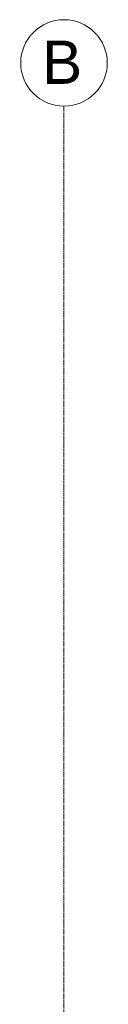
# Model space of a CAD drawing. Header units: millimetres. Extents: x -784 to 360321, y -10607 to 16514.
# Tile 29 of 95: x 154970 to 155570, y 8301 to 15132. Entities that reach past the tile are written whole.
import ezdxf

# ---------------------------------------------------------------- set-up
doc = ezdxf.new("R2010")
doc.units = ezdxf.units.MM
doc.linetypes.add('Linia siatki', pattern=[22.225, 12.7, -3.175, 3.175, -3.175])
doc.layers.add('S-GRID', color=7, linetype='Continuous', lineweight=5)
doc.layers.add('S-GRID-IDEN', color=7, linetype='Continuous', lineweight=5)
doc.styles.add('Arial', font='arial.ttf', dxfattribs={"height": 300})

# ---------------------------------------------------------------- blocks, each defined once
blk = doc.blocks.new('Siatka - SOsi_Sybol osi-348494-Południe')
at = {"layer": 'S-GRID-IDEN', "color": 142, "true_color": 0x0080c0}
blk.add_circle((-35813.4, 14832.1), 300, dxfattribs=at)

msp = doc.modelspace()

# ---------------------------------------------------------------- linework, layer by layer
at = {"layer": 'S-GRID', "linetype": 'Linia siatki'}
msp.add_line((155269.6, -3994.8), (155269.6, 14532.1), dxfattribs=at)

# ---------------------------------------------------------------- block references
at = {"layer": 'S-GRID-IDEN', "color": 142, "true_color": 0x0080c0}
msp.add_blockref('Siatka - SOsi_Sybol osi-348494-Południe', (191083.1, 0), dxfattribs=at)

# ---------------------------------------------------------------- texts
at = {"layer": 'S-GRID-IDEN', "color": 142, "true_color": 0x0080c0, "insert": (155116.6, 14986.9), "char_height": 300, "width": 344.726, "attachment_point": 1, "style": 'Arial'}
msp.add_mtext('\\fArial|b0|i0|c238|p34|;B', dxfattribs=at)

doc.saveas('drawing.dxf')
